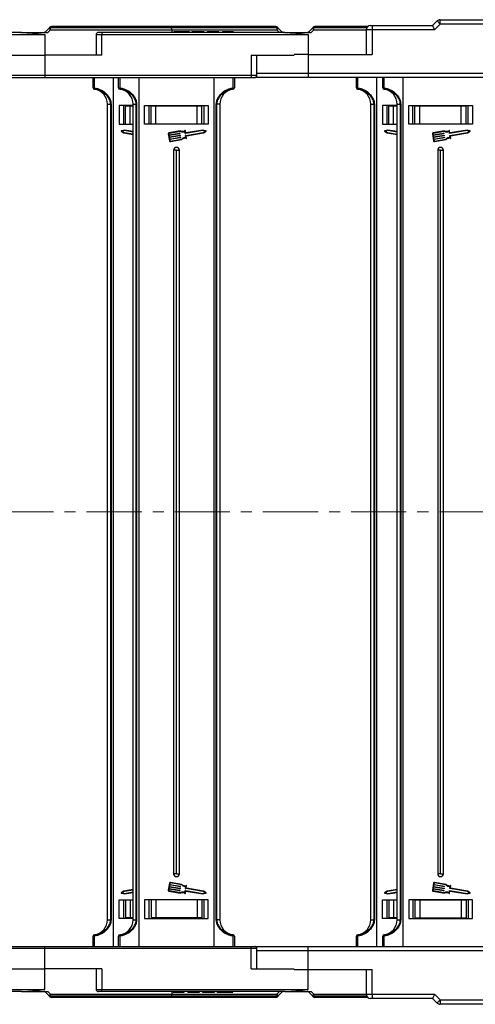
# Model space of a CAD drawing. Header units: millimetres. Extents: x -608 to 1473, y -502 to 956.
# Tile 11 of 52: x 380 to 538, y -184 to 156. Entities that reach past the tile are written whole.
import ezdxf

# ---------------------------------------------------------------- set-up
doc = ezdxf.new("R2010")
doc.units = ezdxf.units.MM
doc.linetypes.add('CENTERX2', pattern=[20.32, 12.7, -2.54, 2.54, -2.54])

msp = doc.modelspace()

# ---------------------------------------------------------------- linework, layer by layer
at = {"color": 8, "linetype": 'Continuous', "lineweight": 25}
for p, q in [((432.236, 153), (390.792, 153)), ((391.158, 153.365), (430.412, 153.365)), ((430.412, 153.365), (468.684, 153.365)), ((469.05, 153), (432.236, 153)), ((500.108, 153), (481.792, 153)), ((482.158, 153.365), (500.389, 153.365)), ((390.819, 152.265), (432.839, 152.265)), ((406.561, 150.63), (408.561, 150.63)), ((432.839, 152.265), (469.023, 152.265)), ((479.839, 150.662), (479.839, 143.78)), ((481.819, 152.265), (499.924, 152.265)), ((501.924, 152.28), (499.924, 152.28)), ((388.839, 136.53), (371.117, 136.53)), ((462.117, 136.53), (460.117, 136.53)), ((462.117, 137.28), (479.839, 137.28)), ((388.839, -164.97), (371.117, -164.97)), ((462.117, -164.97), (460.117, -164.97)), ((479.839, -165.72), (462.117, -165.72)), ((479.839, -179.103), (479.839, -172.22)), ((406.561, -179.07), (408.561, -179.07)), ((432.236, -181.441), (390.792, -181.441)), ((390.819, -180.705), (432.839, -180.705)), ((391.158, -181.806), (430.412, -181.806)), ((430.412, -181.806), (468.684, -181.806)), ((469.05, -181.441), (432.236, -181.441)), ((432.839, -180.705), (469.023, -180.705)), ((500.108, -181.441), (481.792, -181.441)), ((481.819, -180.705), (499.924, -180.705)), ((482.158, -181.806), (500.389, -181.806)), ((499.924, -180.72), (501.924, -180.72))]:
    msp.add_line(p, q, dxfattribs=at)
at = {"color": 7, "linetype": 'Continuous', "lineweight": 25}
for p, q in [((430.265, 153.38), (391.15, 153.38)), ((468.692, 153.38), (430.265, 153.38)), ((432.236, 153), (430.412, 153.365)), ((500.404, 153.38), (482.15, 153.38)), ((501.424, 153.78), (501.924, 153.78)), ((501.924, 153.78), (501.924, 152.28)), ((501.924, 153.78), (522.839, 153.78)), ((522.839, 153.78), (524.4, 155.34)), ((525.461, 154.28), (523.461, 152.28)), ((524.4, 155.34), (525.461, 154.28)), ((525.461, 154.28), (525.461, 155.78)), ((525.461, 155.78), (602.839, 155.78)), ((602.839, 154.28), (525.461, 154.28)), ((380.75, 151.38), (317.561, 151.38)), ((317.561, 150.63), (388.529, 150.63)), ((380.75, 151.38), (389.918, 151.38)), ((388.529, 150.63), (388.529, 150.67)), ((388.687, 151.38), (388.684, 151.396)), ((388.839, 150.662), (388.839, 143.58)), ((390.255, 152.795), (389.059, 151.599)), ((389.918, 151.38), (390.819, 152.265)), ((406.561, 150.63), (406.561, 143.58)), ((408.561, 151.38), (407.311, 151.38)), ((408.561, 151.38), (408.561, 150.63)), ((471.75, 151.38), (408.561, 151.38)), ((408.561, 150.63), (479.529, 150.63)), ((408.561, 143.58), (408.561, 150.63)), ((432.839, 151.38), (432.839, 152.265)), ((433.379, 151.58), (433.379, 151.38)), ((436.233, 151.58), (436.233, 151.38)), ((437.498, 151.58), (437.498, 151.38)), ((438.803, 151.58), (438.803, 151.38)), ((439.071, 151.58), (439.071, 151.38)), ((439.686, 151.58), (439.686, 151.38)), ((442.763, 151.58), (439.686, 151.58)), ((443.917, 151.58), (442.763, 151.58)), ((442.763, 151.58), (442.763, 151.38)), ((443.917, 151.58), (443.917, 151.38)), ((444.917, 151.58), (444.917, 151.38)), ((448.994, 151.58), (444.917, 151.58)), ((448.994, 151.58), (448.994, 151.38)), ((450.225, 151.58), (450.225, 151.38)), ((451.379, 151.58), (450.225, 151.58)), ((451.379, 151.58), (451.379, 151.38)), ((452.143, 151.58), (452.143, 151.38)), ((452.761, 151.58), (452.761, 151.38)), ((452.917, 151.58), (452.917, 151.38)), ((454.071, 151.58), (452.917, 151.58)), ((454.071, 151.58), (454.071, 151.38)), ((469.023, 152.265), (469.924, 151.38)), ((471.75, 151.38), (480.918, 151.38)), ((479.529, 150.63), (479.529, 150.67)), ((481.255, 152.795), (480.059, 151.599)), ((480.918, 151.38), (481.819, 152.265)), ((499.924, 152.28), (499.924, 143.78)), ((501.924, 152.28), (501.924, 143.78)), ((523.461, 152.28), (501.924, 152.28)), ((369.117, 143.58), (388.839, 143.58)), ((388.839, 143.58), (388.839, 136.53)), ((408.561, 143.58), (388.839, 143.58)), ((460.117, 143.58), (460.117, 136.53)), ((460.117, 143.58), (475.012, 143.58)), ((462.117, 136.53), (462.117, 143.58)), ((479.839, 143.78), (475.012, 143.78)), ((479.839, 143.78), (479.839, 137.28)), ((479.839, 143.78), (501.924, 143.78)), ((460.117, 136.53), (388.839, 136.53)), ((388.839, 136.53), (388.839, 135.78)), ((460.117, 136.53), (460.117, 135.78)), ((479.839, 137.28), (574.839, 137.28)), ((479.839, 137.28), (479.839, 135.78)), ((370.367, 135.78), (388.839, 135.78)), ((388.839, 135.78), (460.117, 135.78)), ((405.503, 132.243), (405.503, 135.78)), ((405.898, 135.78), (405.898, 132.243)), ((412.503, 135.78), (412.503, -14.22)), ((414.339, 132.243), (414.339, 135.78)), ((414.734, 135.78), (414.734, 132.243)), ((421.339, 135.78), (421.339, -14.22)), ((447.339, -14.22), (447.339, 135.78)), ((453.944, 132.243), (453.944, 135.78)), ((454.339, 135.78), (454.339, 132.243)), ((460.117, 135.78), (461.367, 135.78)), ((479.839, 135.78), (461.367, 135.78)), ((575.104, 135.78), (479.839, 135.78)), ((496.503, 132.243), (496.503, 135.78)), ((496.898, 135.78), (496.898, 132.243)), ((503.503, 135.78), (503.503, -14.22)), ((505.612, 132.243), (505.612, 135.78)), ((506.007, 135.78), (506.007, 132.243)), ((512.612, 135.78), (512.612, -14.22)), ((405.503, 132.243), (405.898, 132.243)), ((405.942, 131.748), (405.941, 131.744)), ((414.339, 132.243), (414.734, 132.243)), ((414.778, 131.748), (414.778, 131.744)), ((453.901, 131.744), (453.901, 131.748)), ((453.944, 132.243), (454.339, 132.243)), ((496.503, 132.243), (496.898, 132.243)), ((496.942, 131.748), (496.941, 131.744)), ((505.612, 132.243), (506.007, 132.243)), ((506.051, 131.748), (506.051, 131.744)), ((410.503, 126.584), (411.624, 126.584)), ((410.503, -14.22), (410.503, 126.584)), ((411.739, 126.584), (411.624, 126.584)), ((411.624, -14.22), (411.624, 126.584)), ((411.739, 126.584), (411.739, -14.22)), ((414.503, 126.18), (414.503, 119.68)), ((419.339, 126.18), (414.503, 126.18)), ((416.003, 126.18), (416.003, 119.68)), ((416.703, 119.68), (416.703, 125.88)), ((418.384, 125.88), (416.703, 125.88)), ((418.384, 119.68), (418.384, 125.88)), ((419.339, 125.88), (418.384, 125.88)), ((419.339, 126.584), (420.46, 126.584)), ((419.339, -14.22), (419.339, 126.584)), ((420.46, 126.584), (420.575, 126.584)), ((420.46, -14.22), (420.46, 126.584)), ((420.575, 126.584), (420.575, -14.22)), ((423.339, 126.18), (445.339, 126.18)), ((423.339, 119.68), (423.339, 126.18)), ((424.839, 126.18), (424.839, 119.68)), ((424.839, 126.18), (424.839, 119.68)), ((425.539, 119.68), (425.539, 125.88)), ((427.22, 125.88), (425.539, 125.88)), ((427.22, 119.68), (427.22, 125.88)), ((441.458, 125.88), (427.22, 125.88)), ((441.458, 119.68), (441.458, 125.88)), ((443.139, 125.88), (441.458, 125.88)), ((443.139, 119.68), (443.139, 125.88)), ((443.839, 126.18), (443.839, 119.68)), ((445.339, 126.18), (445.339, 119.68)), ((448.103, -14.22), (448.103, 126.584)), ((448.103, 126.584), (448.218, 126.584)), ((449.339, 126.584), (448.218, 126.584)), ((448.218, 126.584), (448.218, -14.22)), ((449.339, 126.584), (449.339, -14.22)), ((501.503, 126.584), (502.624, 126.584)), ((501.503, -14.22), (501.503, 126.584)), ((502.739, 126.584), (502.624, 126.584)), ((502.624, -14.22), (502.624, 126.584)), ((502.739, 126.584), (502.739, -14.22)), ((505.503, 126.18), (505.503, 119.68)), ((510.612, 126.18), (505.503, 126.18)), ((507.003, 126.18), (507.003, 119.68)), ((507.703, 119.68), (507.703, 125.88)), ((509.384, 125.88), (507.703, 125.88)), ((509.384, 119.68), (509.384, 125.88)), ((510.612, 125.88), (509.384, 125.88)), ((510.612, 126.584), (511.733, 126.584)), ((510.612, -14.22), (510.612, 126.584)), ((511.733, 126.584), (511.848, 126.584)), ((511.733, -14.22), (511.733, 126.584)), ((511.848, 126.584), (511.848, -14.22)), ((514.612, 126.18), (536.612, 126.18)), ((514.612, 119.68), (514.612, 126.18)), ((516.055, 119.68), (516.055, 126.18)), ((516.055, 119.68), (516.055, 126.18)), ((516.759, 119.83), (516.759, 125.95)), ((518.45, 125.95), (516.759, 125.95)), ((518.45, 119.83), (518.45, 125.95)), ((532.774, 125.95), (518.45, 125.95)), ((532.774, 119.83), (532.774, 125.95)), ((534.465, 125.95), (532.774, 125.95)), ((534.465, 119.83), (534.465, 125.95)), ((535.169, 119.68), (535.169, 126.18)), ((536.612, 126.18), (536.612, 119.68)), ((414.503, 119.68), (419.339, 119.68)), ((445.339, 119.68), (423.339, 119.68)), ((505.503, 119.68), (510.612, 119.68)), ((536.612, 119.68), (514.612, 119.68)), ((516.759, 119.83), (518.45, 119.83)), ((518.45, 119.83), (532.774, 119.83)), ((532.774, 119.83), (534.465, 119.83)), ((415.276, 117.249), (416.171, 116.674)), ((416.343, 117.679), (415.308, 117.434)), ((416.35, 117.471), (415.589, 117.291)), ((415.589, 117.291), (416.247, 116.868)), ((416.171, 116.674), (419.339, 116.133)), ((416.247, 116.868), (419.339, 116.34)), ((419.339, 117.167), (416.343, 117.679)), ((419.339, 116.96), (416.35, 117.471)), ((431.485, 116.351), (431.897, 113.939)), ((431.686, 116.385), (431.755, 115.983)), ((435.721, 117.385), (431.735, 116.704)), ((431.755, 115.983), (435.398, 116.606)), ((435.692, 117.173), (431.769, 116.503)), ((435.432, 116.405), (431.789, 115.782)), ((431.789, 115.782), (431.875, 115.28)), ((431.875, 115.28), (435.518, 115.902)), ((435.552, 115.701), (431.909, 115.079)), ((435.457, 116.564), (435.474, 116.463)), ((435.577, 115.86), (435.594, 115.76)), ((437.379, 116.478), (437.246, 117.255)), ((437.554, 116.663), (437.421, 117.441)), ((443.492, 117.471), (437.437, 116.437)), ((437.631, 114.998), (437.499, 115.775)), ((437.54, 115.834), (443.595, 116.868)), ((443.499, 117.679), (437.554, 116.663)), ((437.858, 114.881), (437.734, 115.608)), ((437.776, 115.667), (443.671, 116.674)), ((444.254, 117.291), (443.492, 117.471)), ((444.534, 117.434), (443.499, 117.679)), ((443.595, 116.868), (444.254, 117.291)), ((443.671, 116.674), (444.566, 117.249)), ((506.276, 117.249), (507.171, 116.674)), ((507.343, 117.679), (506.308, 117.434)), ((507.35, 117.471), (506.589, 117.291)), ((506.589, 117.291), (507.247, 116.868)), ((507.171, 116.674), (510.612, 116.086)), ((507.247, 116.868), (510.612, 116.293)), ((510.612, 117.121), (507.343, 117.679)), ((510.612, 116.914), (507.35, 117.471)), ((522.758, 116.351), (523.17, 113.939)), ((522.959, 116.385), (523.028, 115.983)), ((526.994, 117.385), (523.008, 116.704)), ((523.028, 115.983), (526.671, 116.606)), ((526.965, 117.173), (523.042, 116.503)), ((526.705, 116.405), (523.062, 115.782)), ((523.062, 115.782), (523.148, 115.28)), ((523.148, 115.28), (526.791, 115.902)), ((526.825, 115.701), (523.182, 115.079)), ((526.73, 116.564), (526.747, 116.463)), ((526.85, 115.86), (526.867, 115.76)), ((528.652, 116.478), (528.519, 117.255)), ((528.827, 116.663), (528.694, 117.441)), ((534.765, 117.471), (528.71, 116.437)), ((528.904, 114.998), (528.772, 115.775)), ((528.813, 115.834), (534.868, 116.868)), ((534.772, 117.679), (528.827, 116.663)), ((529.131, 114.881), (529.007, 115.608)), ((529.049, 115.667), (534.944, 116.674)), ((535.527, 117.291), (534.765, 117.471)), ((535.807, 117.434), (534.772, 117.679)), ((534.868, 116.868), (535.527, 117.291)), ((534.944, 116.674), (535.839, 117.249)), ((431.909, 115.079), (431.995, 114.576)), ((431.995, 114.576), (435.638, 115.198)), ((435.672, 114.997), (432.029, 114.375)), ((432.029, 114.375), (432.098, 113.973)), ((432.216, 113.89), (436.139, 114.56)), ((432.25, 113.689), (436.236, 114.37)), ((435.697, 115.157), (435.714, 115.056)), ((523.182, 115.079), (523.268, 114.576)), ((523.268, 114.576), (526.911, 115.198)), ((526.945, 114.997), (523.302, 114.375)), ((523.302, 114.375), (523.371, 113.973)), ((523.489, 113.89), (527.412, 114.56)), ((523.523, 113.689), (527.509, 114.37)), ((526.97, 115.157), (526.987, 115.056)), ((433.339, 110.68), (433.339, -14.22)), ((434.339, 110.68), (433.339, 110.68)), ((434.339, 110.68), (435.339, 110.68)), ((434.339, -14.22), (434.339, 110.68)), ((435.339, -14.22), (435.339, 110.68)), ((524.612, 110.68), (524.612, -14.22)), ((525.612, 110.68), (524.612, 110.68)), ((525.612, 110.68), (526.612, 110.68)), ((525.612, -14.22), (525.612, 110.68)), ((526.612, -14.22), (526.612, 110.68)), ((410.503, -155.024), (410.503, -14.22)), ((411.624, -155.024), (411.624, -14.22)), ((411.739, -14.22), (411.739, -155.024)), ((412.503, -14.22), (412.503, -164.22)), ((419.339, -155.024), (419.339, -14.22)), ((420.46, -155.024), (420.46, -14.22)), ((420.575, -14.22), (420.575, -155.024)), ((421.339, -14.22), (421.339, -164.22)), ((433.339, -14.22), (433.339, -139.12)), ((434.339, -139.12), (434.339, -14.22)), ((435.339, -139.12), (435.339, -14.22)), ((447.339, -164.22), (447.339, -14.22)), ((448.103, -155.024), (448.103, -14.22)), ((448.218, -14.22), (448.218, -155.024)), ((449.339, -14.22), (449.339, -155.024)), ((501.503, -155.024), (501.503, -14.22)), ((502.624, -155.024), (502.624, -14.22)), ((502.739, -14.22), (502.739, -155.024)), ((503.503, -14.22), (503.503, -164.22)), ((510.612, -155.024), (510.612, -14.22)), ((511.733, -155.024), (511.733, -14.22)), ((511.848, -14.22), (511.848, -155.024)), ((512.612, -14.22), (512.612, -164.22)), ((524.612, -14.22), (524.612, -139.12)), ((525.612, -139.12), (525.612, -14.22)), ((526.612, -139.12), (526.612, -14.22)), ((434.339, -139.12), (433.339, -139.12)), ((434.339, -139.12), (435.339, -139.12)), ((525.612, -139.12), (524.612, -139.12)), ((525.612, -139.12), (526.612, -139.12)), ((431.897, -142.379), (431.485, -144.792)), ((432.098, -142.414), (432.029, -142.816)), ((436.139, -143.001), (432.216, -142.33)), ((436.236, -142.81), (432.25, -142.129)), ((523.17, -142.379), (522.758, -144.792)), ((523.371, -142.414), (523.302, -142.816)), ((527.412, -143.001), (523.489, -142.33)), ((527.509, -142.81), (523.523, -142.129)), ((416.171, -145.115), (415.276, -145.689)), ((415.308, -145.874), (416.343, -146.12)), ((416.247, -145.309), (415.589, -145.731)), ((415.589, -145.731), (416.35, -145.912)), ((419.339, -144.573), (416.171, -145.115)), ((419.339, -144.78), (416.247, -145.309)), ((416.343, -146.12), (419.339, -145.608)), ((416.35, -145.912), (419.339, -145.401)), ((431.755, -144.424), (431.686, -144.826)), ((431.735, -145.145), (435.721, -145.825)), ((435.398, -145.046), (431.755, -144.424)), ((431.769, -144.944), (435.692, -145.614)), ((431.875, -143.72), (431.789, -144.223)), ((431.789, -144.223), (435.432, -144.845)), ((435.518, -144.343), (431.875, -143.72)), ((431.995, -143.017), (431.909, -143.519)), ((431.909, -143.519), (435.552, -144.142)), ((435.638, -143.639), (431.995, -143.017)), ((432.029, -142.816), (435.672, -143.438)), ((435.474, -144.904), (435.457, -145.004)), ((435.594, -144.2), (435.577, -144.301)), ((435.714, -143.497), (435.697, -143.597)), ((437.246, -145.696), (437.379, -144.919)), ((437.421, -145.882), (437.554, -145.104)), ((437.437, -144.877), (443.492, -145.912)), ((437.499, -144.215), (437.631, -143.439)), ((443.595, -145.309), (437.54, -144.274)), ((437.554, -145.104), (443.499, -146.12)), ((437.734, -144.049), (437.858, -143.322)), ((443.671, -145.115), (437.776, -144.108)), ((443.492, -145.912), (444.254, -145.731)), ((443.499, -146.12), (444.534, -145.874)), ((444.254, -145.731), (443.595, -145.309)), ((444.566, -145.689), (443.671, -145.115)), ((507.171, -145.115), (506.276, -145.689)), ((506.308, -145.874), (507.343, -146.12)), ((507.247, -145.309), (506.589, -145.731)), ((506.589, -145.731), (507.35, -145.912)), ((510.612, -144.527), (507.171, -145.115)), ((510.612, -144.734), (507.247, -145.309)), ((507.343, -146.12), (510.612, -145.561)), ((507.35, -145.912), (510.612, -145.354)), ((523.028, -144.424), (522.959, -144.826)), ((523.008, -145.145), (526.994, -145.825)), ((526.671, -145.046), (523.028, -144.424)), ((523.042, -144.944), (526.965, -145.614)), ((523.148, -143.72), (523.062, -144.223)), ((523.062, -144.223), (526.705, -144.845)), ((526.791, -144.343), (523.148, -143.72)), ((523.268, -143.017), (523.182, -143.519)), ((523.182, -143.519), (526.825, -144.142)), ((526.911, -143.639), (523.268, -143.017)), ((523.302, -142.816), (526.945, -143.438)), ((526.747, -144.904), (526.73, -145.004)), ((526.867, -144.2), (526.85, -144.301)), ((526.987, -143.497), (526.97, -143.597)), ((528.519, -145.696), (528.652, -144.919)), ((528.694, -145.882), (528.827, -145.104)), ((528.71, -144.877), (534.765, -145.912)), ((528.772, -144.215), (528.904, -143.439)), ((534.868, -145.309), (528.813, -144.274)), ((528.827, -145.104), (534.772, -146.12)), ((529.007, -144.049), (529.131, -143.322)), ((534.944, -145.115), (529.049, -144.108)), ((534.765, -145.912), (535.527, -145.731)), ((534.772, -146.12), (535.807, -145.874)), ((535.527, -145.731), (534.868, -145.309)), ((535.839, -145.689), (534.944, -145.115)), ((414.503, -148.12), (419.339, -148.12)), ((414.503, -154.62), (414.503, -148.12)), ((416.003, -148.12), (416.003, -154.62)), ((416.703, -148.12), (416.703, -154.32)), ((418.384, -148.12), (418.384, -154.32)), ((445.339, -148.12), (423.339, -148.12)), ((423.339, -148.12), (423.339, -154.62)), ((424.839, -148.12), (424.839, -154.62)), ((424.839, -148.12), (424.839, -154.62)), ((425.539, -148.12), (425.539, -154.32)), ((427.22, -148.12), (427.22, -154.32)), ((441.458, -148.12), (441.458, -154.32)), ((443.139, -148.12), (443.139, -154.32)), ((443.839, -148.12), (443.839, -154.62)), ((445.339, -154.62), (445.339, -148.12)), ((505.503, -148.12), (510.612, -148.12)), ((505.503, -154.62), (505.503, -148.12)), ((507.003, -148.12), (507.003, -154.62)), ((507.703, -148.12), (507.703, -154.32)), ((509.384, -148.12), (509.384, -154.32)), ((536.612, -148.12), (514.612, -148.12)), ((514.612, -148.12), (514.612, -154.62)), ((516.055, -148.12), (516.055, -154.62)), ((516.055, -148.12), (516.055, -154.62)), ((516.759, -148.27), (516.759, -154.39)), ((518.45, -148.27), (516.759, -148.27)), ((518.45, -148.27), (518.45, -154.39)), ((532.774, -148.27), (518.45, -148.27)), ((532.774, -148.27), (532.774, -154.39)), ((534.465, -148.27), (532.774, -148.27)), ((534.465, -148.27), (534.465, -154.39)), ((535.169, -148.12), (535.169, -154.62)), ((536.612, -154.62), (536.612, -148.12)), ((410.503, -155.024), (411.624, -155.024)), ((411.739, -155.024), (411.624, -155.024)), ((419.339, -154.62), (414.503, -154.62)), ((418.384, -154.32), (416.703, -154.32)), ((419.339, -154.32), (418.384, -154.32)), ((419.339, -155.024), (420.46, -155.024)), ((420.46, -155.024), (420.575, -155.024)), ((423.339, -154.62), (445.339, -154.62)), ((427.22, -154.32), (425.539, -154.32)), ((441.458, -154.32), (427.22, -154.32)), ((443.139, -154.32), (441.458, -154.32)), ((448.103, -155.024), (448.218, -155.024)), ((449.339, -155.024), (448.218, -155.024)), ((501.503, -155.024), (502.624, -155.024)), ((502.739, -155.024), (502.624, -155.024)), ((510.612, -154.62), (505.503, -154.62)), ((509.384, -154.32), (507.703, -154.32)), ((510.612, -154.32), (509.384, -154.32)), ((510.612, -155.024), (511.733, -155.024)), ((511.733, -155.024), (511.848, -155.024)), ((514.612, -154.62), (536.612, -154.62)), ((516.759, -154.39), (518.45, -154.39)), ((518.45, -154.39), (532.774, -154.39)), ((532.774, -154.39), (534.465, -154.39)), ((405.503, -164.22), (405.503, -160.684)), ((405.898, -160.684), (405.503, -160.684)), ((405.898, -160.684), (405.898, -164.22)), ((405.941, -160.185), (405.942, -160.189)), ((414.734, -160.684), (414.339, -160.684)), ((414.339, -164.22), (414.339, -160.684)), ((414.734, -160.684), (414.734, -164.22)), ((414.778, -160.185), (414.778, -160.189)), ((453.901, -160.189), (453.901, -160.185)), ((453.944, -164.22), (453.944, -160.684)), ((454.339, -160.684), (453.944, -160.684)), ((454.339, -160.684), (454.339, -164.22)), ((496.503, -164.22), (496.503, -160.684)), ((496.898, -160.684), (496.503, -160.684)), ((496.898, -160.684), (496.898, -164.22)), ((496.941, -160.185), (496.942, -160.189)), ((506.007, -160.684), (505.612, -160.684)), ((505.612, -164.22), (505.612, -160.684)), ((506.007, -160.684), (506.007, -164.22)), ((506.051, -160.185), (506.051, -160.189)), ((370.367, -164.22), (388.839, -164.22)), ((388.839, -164.97), (388.839, -164.22)), ((388.839, -164.22), (460.117, -164.22)), ((388.839, -172.02), (388.839, -164.97)), ((460.117, -164.97), (388.839, -164.97)), ((460.117, -164.97), (460.117, -164.22)), ((460.117, -164.22), (461.367, -164.22)), ((460.117, -172.02), (460.117, -164.97)), ((461.367, -164.22), (479.839, -164.22)), ((462.117, -172.02), (462.117, -164.97)), ((479.839, -165.72), (479.839, -164.22)), ((479.839, -164.22), (575.104, -164.22)), ((479.839, -172.22), (479.839, -165.72)), ((574.839, -165.72), (479.839, -165.72)), ((369.117, -172.02), (388.839, -172.02)), ((408.561, -172.02), (388.839, -172.02)), ((388.839, -179.103), (388.839, -172.02)), ((406.561, -172.02), (406.561, -179.07)), ((408.561, -172.02), (408.561, -179.07)), ((460.117, -172.02), (475.012, -172.02)), ((475.012, -172.22), (479.839, -172.22)), ((479.839, -172.22), (501.924, -172.22)), ((499.924, -172.22), (499.924, -180.72)), ((501.924, -180.72), (501.924, -172.22)), ((317.561, -179.07), (388.529, -179.07)), ((380.75, -179.82), (317.561, -179.82)), ((380.75, -179.82), (389.918, -179.82)), ((388.529, -179.07), (388.529, -179.111)), ((389.918, -179.82), (390.819, -180.705)), ((408.561, -179.82), (407.311, -179.82)), ((408.561, -179.07), (479.529, -179.07)), ((408.561, -179.82), (408.561, -179.07)), ((471.75, -179.82), (408.561, -179.82)), ((432.839, -180.705), (432.839, -179.82)), ((433.148, -180.02), (433.148, -179.82)), ((433.148, -180.02), (434.302, -180.02)), ((434.302, -180.02), (434.302, -179.82)), ((434.458, -180.02), (434.458, -179.82)), ((435.076, -180.02), (435.076, -179.82)), ((435.84, -180.02), (435.84, -179.82)), ((435.84, -180.02), (436.994, -180.02)), ((436.994, -180.02), (436.994, -179.82)), ((438.225, -180.02), (438.225, -179.82)), ((438.225, -180.02), (442.302, -180.02)), ((442.302, -180.02), (442.302, -179.82)), ((443.302, -180.02), (443.302, -179.82)), ((443.302, -180.02), (444.455, -180.02)), ((444.455, -180.02), (444.455, -179.82)), ((444.455, -180.02), (447.532, -180.02)), ((447.532, -180.02), (447.532, -179.82)), ((448.148, -180.02), (448.148, -179.82)), ((448.416, -180.02), (448.416, -179.82)), ((449.721, -180.02), (449.721, -179.82)), ((450.986, -180.02), (450.986, -179.82)), ((453.84, -180.02), (453.84, -179.82)), ((469.023, -180.705), (469.924, -179.82)), ((471.75, -179.82), (480.918, -179.82)), ((479.529, -179.07), (479.529, -179.111)), ((480.918, -179.82), (481.819, -180.705)), ((430.265, -181.82), (391.15, -181.82)), ((468.692, -181.82), (430.265, -181.82)), ((430.412, -181.806), (432.236, -181.441)), ((500.404, -181.82), (482.15, -181.82)), ((501.924, -182.22), (501.424, -182.22)), ((501.924, -180.72), (523.461, -180.72)), ((501.924, -180.72), (501.924, -182.22)), ((522.839, -182.22), (501.924, -182.22)), ((524.4, -183.781), (522.839, -182.22)), ((523.461, -180.72), (525.461, -182.72)), ((525.461, -182.72), (602.839, -182.72)), ((525.461, -182.72), (525.461, -184.22)), ((602.839, -184.22), (525.461, -184.22))]:
    msp.add_line(p, q, dxfattribs=at)
at = {"color": 1, "linetype": 'CENTERX2', "lineweight": 13, "ltscale": 1.5}
msp.add_line((1245.277, -14.22), (130.05, -14.22), dxfattribs=at)
at = {"color": 7, "linetype": 'Continuous', "lineweight": 25, "flags": 128}
for points in [[(391.15, 153.38), (391.151, 153.379), (391.152, 153.379), (391.153, 153.378), (391.154, 153.376), (391.155, 153.374), (391.156, 153.371), (391.157, 153.369), (391.158, 153.365)], [(468.684, 153.365), (468.685, 153.369), (468.686, 153.371), (468.687, 153.374), (468.688, 153.376), (468.689, 153.378), (468.69, 153.379), (468.691, 153.379), (468.692, 153.38)], [(482.15, 153.38), (482.151, 153.379), (482.152, 153.379), (482.153, 153.378), (482.154, 153.376), (482.155, 153.374), (482.156, 153.371), (482.157, 153.369), (482.158, 153.365)], [(522.839, 153.78), (522.849, 153.757), (522.877, 153.689), (522.923, 153.579), (522.985, 153.429), (523.061, 153.244), (523.15, 153.03), (523.248, 152.793), (523.353, 152.54), (523.461, 152.28)], [(470.783, 151.599), (470.185, 152.197), (469.587, 152.795)], [(471.155, 151.38), (471.155, 151.384), (471.156, 151.387), (471.157, 151.39), (471.157, 151.392), (471.158, 151.394), (471.158, 151.395), (471.158, 151.396), (471.158, 151.396)], [(388.684, -179.837), (388.684, -179.836), (388.684, -179.836), (388.684, -179.834), (388.685, -179.832), (388.685, -179.83), (388.686, -179.827), (388.687, -179.824), (388.687, -179.82)], [(390.255, -181.236), (389.657, -180.638), (389.059, -180.04)], [(470.783, -180.04), (470.185, -180.638), (469.587, -181.236)], [(471.155, -179.82), (471.155, -179.824), (471.156, -179.827), (471.157, -179.83), (471.157, -179.832), (471.158, -179.834), (471.158, -179.836), (471.158, -179.836), (471.158, -179.837)], [(479.684, -179.837), (479.684, -179.836), (479.684, -179.836), (479.684, -179.834), (479.685, -179.832), (479.685, -179.83), (479.686, -179.827), (479.687, -179.824), (479.687, -179.82)], [(481.255, -181.236), (480.657, -180.638), (480.059, -180.04)], [(391.15, -181.82), (391.151, -181.82), (391.152, -181.819), (391.153, -181.818), (391.154, -181.817), (391.155, -181.815), (391.156, -181.812), (391.157, -181.809), (391.158, -181.806)], [(468.684, -181.806), (468.685, -181.809), (468.686, -181.812), (468.687, -181.815), (468.688, -181.817), (468.689, -181.818), (468.69, -181.819), (468.691, -181.82), (468.692, -181.82)], [(482.15, -181.82), (482.151, -181.82), (482.152, -181.819), (482.153, -181.818), (482.154, -181.817), (482.155, -181.815), (482.156, -181.812), (482.157, -181.809), (482.158, -181.806)], [(523.461, -180.72), (523.339, -181.013), (523.223, -181.294), (523.115, -181.554), (523.021, -181.781), (522.944, -181.968), (522.887, -182.106), (522.851, -182.191), (522.839, -182.22)], [(525.461, -182.72), (525.254, -182.927), (525.055, -183.126), (524.871, -183.31), (524.711, -183.47), (524.579, -183.602), (524.481, -183.7), (524.42, -183.761), (524.4, -183.781)]]:
    msp.add_lwpolyline(points, dxfattribs=at)
at = {"color": 7, "linetype": 'Continuous', "lineweight": 25}
for centre, radius, start, end in [((390.755, 152.291), 0.71, 87.03016, 134.78108), ((391.15, 152.63), 0.75, 90, 135), ((391.12, 152.656), 0.71, 86.91724, 134.78251), ((384.598, 152.404), 6.222, 358.722, 5.50297), ((430.265, 152.63), 0.75, 78.69007, 90), ((432.089, 152.265), 0.75, 0, 78.69007), ((468.722, 152.656), 0.71, 45.21739, 93.08273), ((468.692, 152.63), 0.75, 45, 90), ((475.244, 152.404), 6.223, 174.49761, 181.27771), ((469.087, 152.291), 0.71, 45.21907, 92.96983), ((481.755, 152.291), 0.71, 87.03005, 134.78092), ((482.15, 152.63), 0.75, 90, 135), ((482.12, 152.656), 0.71, 86.91732, 134.78243), ((475.598, 152.404), 6.223, 358.7222, 5.5022), ((501.424, 152.28), 1.5, 90, 180), ((525.461, 154.28), 1.5, 90, 135), ((380.313, 152.13), 0.75, 258.04702, 270), ((388.529, 152.13), 0.75, 270, 281.95298), ((388.529, 152.13), 1.5, 270, 281.95298), ((386.038, 148.201), 4.547, 44.34796, 48.35909), ((386.321, 148.046), 6.166, 43.16649, 50.36519), ((407.311, 150.63), 0.75, 90, 180), ((473.521, 148.047), 6.166, 129.63466, 136.83365), ((473.809, 148.197), 4.553, 131.64379, 135.64963), ((471.313, 152.13), 0.75, 258.04702, 270), ((479.529, 152.13), 0.75, 270, 281.95298), ((479.529, 152.13), 1.5, 270, 281.95298), ((478.403, 151.116), 1.311, 11.59244, 12.31911), ((477.034, 148.197), 4.553, 44.35037, 48.35667), ((477.322, 148.047), 6.166, 43.16612, 50.36557), ((461.367, 136.53), 0.75, 270, 360), ((406.002, 132.244), 0.499, 180.05074, 263.03164), ((406.003, 132.24), 0.5, 180, 262.94587), ((406.631, 132.058), 0.756, 165.83354, 204.21106), ((405.303, 126.584), 5.2, 0, 82.94587), ((414.839, 132.244), 0.499, 180.04998, 263.0324), ((414.839, 132.24), 0.5, 180, 262.94587), ((415.468, 132.058), 0.756, 165.83174, 204.21286), ((414.139, 126.584), 5.2, 0, 82.94587), ((454.539, 126.584), 5.2, 97.05413, 180), ((453.211, 132.058), 0.756, 335.78783, 14.16747), ((453.84, 132.244), 0.499, 276.96796, 359.9495), ((453.839, 132.24), 0.5, 277.05413, 0), ((497.002, 132.244), 0.499, 180.05092, 263.03194), ((497.003, 132.24), 0.5, 180, 262.94587), ((497.631, 132.058), 0.756, 165.83174, 204.21286), ((496.303, 126.584), 5.2, 0, 82.94587), ((506.112, 132.244), 0.499, 180.05026, 263.03211), ((506.112, 132.24), 0.5, 180, 262.94587), ((506.741, 132.058), 0.756, 165.83174, 204.21286), ((505.412, 126.584), 5.2, 0, 82.94587), ((415.332, 117.335), 0.102, 103.32833, 237.28541), ((431.786, 116.402), 0.306, 99.69313, 189.69313), ((431.786, 116.402), 0.102, 99.69313, 189.69313), ((435.406, 116.555), 0.051, 9.69313, 99.69313), ((435.423, 116.455), 0.051, 279.69313, 9.69313), ((435.526, 115.852), 0.051, 9.69313, 99.69313), ((435.544, 115.751), 0.051, 279.69313, 9.69313), ((436.388, 118.745), 1.719, 246.13383, 299.92978), ((436.388, 118.745), 1.515, 243.87547, 305.20814), ((437.321, 117.424), 0.102, 9.69313, 125.20814), ((437.429, 116.487), 0.051, 189.69313, 279.69313), ((437.549, 115.783), 0.051, 99.69313, 189.69313), ((437.784, 115.617), 0.051, 99.69313, 189.69313), ((444.511, 117.335), 0.102, 302.71459, 76.67167), ((506.332, 117.335), 0.102, 103.32833, 237.28541), ((523.059, 116.402), 0.306, 99.69313, 189.69313), ((523.059, 116.402), 0.102, 99.69313, 189.69313), ((526.679, 116.555), 0.051, 9.69313, 99.69313), ((526.696, 116.455), 0.051, 279.69313, 9.69313), ((526.799, 115.852), 0.051, 9.69313, 99.69313), ((526.817, 115.751), 0.051, 279.69313, 9.69313), ((527.661, 118.745), 1.719, 246.13383, 299.92978), ((527.661, 118.745), 1.515, 243.87547, 305.20814), ((528.594, 117.424), 0.102, 9.69313, 125.20814), ((528.702, 116.487), 0.051, 189.69313, 279.69313), ((528.822, 115.783), 0.051, 99.69313, 189.69313), ((529.057, 115.617), 0.051, 99.69313, 189.69313), ((535.784, 117.335), 0.102, 302.71459, 76.67167), ((432.198, 113.99), 0.306, 189.69313, 279.69313), ((432.198, 113.99), 0.102, 189.69313, 279.69313), ((435.647, 115.148), 0.051, 9.69313, 99.69313), ((435.664, 115.048), 0.051, 279.69313, 9.69313), ((437.317, 113.308), 1.719, 79.45647, 133.25242), ((437.317, 113.308), 1.515, 74.17812, 135.51079), ((437.758, 114.864), 0.102, 254.17812, 9.69313), ((523.471, 113.99), 0.306, 189.69313, 279.69313), ((523.471, 113.99), 0.102, 189.69313, 279.69313), ((526.92, 115.148), 0.051, 9.69313, 99.69313), ((526.937, 115.048), 0.051, 279.69313, 9.69313), ((528.59, 113.308), 1.719, 79.45647, 133.25242), ((528.59, 113.308), 1.515, 74.17812, 135.51079), ((529.031, 114.864), 0.102, 254.17812, 9.69313), ((434.339, 110.68), 1, 0, 180), ((525.612, 110.68), 1, 0, 180), ((434.339, -139.12), 1, 180, 0), ((525.612, -139.12), 1, 180, 0), ((432.198, -142.431), 0.306, 80.30687, 170.30687), ((432.198, -142.431), 0.102, 80.30687, 170.30687), ((523.471, -142.431), 0.306, 80.30687, 170.30687), ((523.471, -142.431), 0.102, 80.30687, 170.30687), ((415.332, -145.775), 0.102, 122.71459, 256.67167), ((431.786, -144.843), 0.306, 170.30687, 260.30687), ((431.786, -144.843), 0.102, 170.30687, 260.30687), ((435.406, -144.996), 0.051, 260.30687, 350.30687), ((435.423, -144.895), 0.051, 350.30687, 80.30687), ((435.526, -144.292), 0.051, 260.30687, 350.30687), ((435.544, -144.192), 0.051, 350.30687, 80.30687), ((435.647, -143.589), 0.051, 260.30687, 350.30687), ((435.664, -143.488), 0.051, 350.30687, 80.30687), ((436.388, -147.186), 1.719, 60.07022, 113.86617), ((436.388, -147.186), 1.515, 54.79186, 116.12453), ((437.317, -141.748), 1.719, 226.74758, 280.54353), ((437.317, -141.748), 1.515, 224.48921, 285.82188), ((437.321, -145.864), 0.102, 234.79186, 350.30687), ((437.429, -144.928), 0.051, 80.30687, 170.30687), ((437.549, -144.224), 0.051, 170.30687, 260.30687), ((437.758, -143.304), 0.102, 350.30687, 105.82188), ((437.784, -144.057), 0.051, 170.30687, 260.30687), ((444.511, -145.775), 0.102, 283.32833, 57.28541), ((506.332, -145.775), 0.102, 122.71459, 256.67167), ((523.059, -144.843), 0.306, 170.30687, 260.30687), ((523.059, -144.843), 0.102, 170.30687, 260.30687), ((526.679, -144.996), 0.051, 260.30687, 350.30687), ((526.696, -144.895), 0.051, 350.30687, 80.30687), ((526.799, -144.292), 0.051, 260.30687, 350.30687), ((526.817, -144.192), 0.051, 350.30687, 80.30687), ((526.92, -143.589), 0.051, 260.30687, 350.30687), ((526.937, -143.488), 0.051, 350.30687, 80.30687), ((527.661, -147.186), 1.719, 60.07022, 113.86617), ((527.661, -147.186), 1.515, 54.79186, 116.12453), ((528.59, -141.748), 1.719, 226.74758, 280.54353), ((528.59, -141.748), 1.515, 224.48921, 285.82188), ((528.594, -145.864), 0.102, 234.79186, 350.30687), ((528.702, -144.928), 0.051, 80.30687, 170.30687), ((528.822, -144.224), 0.051, 170.30687, 260.30687), ((529.031, -143.304), 0.102, 350.30687, 105.82188), ((529.057, -144.057), 0.051, 170.30687, 260.30687), ((535.784, -145.775), 0.102, 283.32833, 57.28541), ((405.303, -155.024), 5.2, 277.05413, 0), ((414.139, -155.024), 5.2, 277.05413, 0), ((454.539, -155.024), 5.2, 180, 262.94587), ((496.303, -155.024), 5.2, 277.05413, 0), ((505.412, -155.024), 5.2, 277.05413, 0), ((406.003, -160.681), 0.5, 97.05413, 180), ((406.002, -160.685), 0.499, 96.96746, 179.95102), ((406.631, -160.499), 0.756, 155.7896, 194.16595), ((414.839, -160.681), 0.5, 97.05413, 180), ((414.839, -160.685), 0.499, 96.9667, 179.95177), ((415.468, -160.499), 0.756, 155.7878, 194.16775), ((453.839, -160.681), 0.5, 0, 82.94587), ((453.211, -160.499), 0.756, 345.83304, 24.21152), ((453.84, -160.685), 0.499, 0.04875, 83.03294), ((497.003, -160.681), 0.5, 97.05413, 180), ((497.002, -160.685), 0.499, 96.96716, 179.95084), ((497.631, -160.499), 0.756, 155.7878, 194.16775), ((506.112, -160.681), 0.5, 97.05413, 180), ((506.112, -160.685), 0.499, 96.96699, 179.95149), ((506.741, -160.499), 0.756, 155.7878, 194.16775), ((461.367, -164.97), 0.75, 0, 90), ((380.313, -180.57), 0.75, 90, 101.95298), ((388.529, -180.57), 1.5, 78.04702, 90), ((388.529, -180.57), 0.75, 78.04702, 90), ((386.04, -176.644), 4.544, 311.63934, 315.65362), ((407.311, -179.07), 0.75, 180, 270), ((473.806, -176.64), 4.55, 224.3488, 228.35778), ((471.313, -180.57), 0.75, 90, 101.95298), ((479.529, -180.57), 1.5, 78.04702, 90), ((479.529, -180.57), 0.75, 78.04702, 90), ((477.036, -176.64), 4.549, 311.64176, 315.6512), ((386.322, -176.487), 6.166, 309.63385, 316.83287), ((390.755, -180.732), 0.71, 225.21783, 272.96816), ((391.12, -181.096), 0.71, 225.2164, 273.08246), ((391.15, -181.07), 0.75, 225, 270), ((384.598, -180.844), 6.222, 354.49722, 1.2778), ((430.265, -181.07), 0.75, 270, 281.30993), ((432.089, -180.705), 0.75, 281.30993, 0), ((468.722, -181.096), 0.71, 266.91757, 314.7837), ((468.692, -181.07), 0.75, 270, 315), ((475.245, -180.844), 6.223, 178.72249, 185.5022), ((473.52, -176.487), 6.166, 223.16699, 230.3663), ((469.087, -180.732), 0.71, 267.03186, 314.78202), ((477.322, -176.488), 6.165, 309.63347, 316.83324), ((481.755, -180.732), 0.71, 225.21799, 272.96826), ((482.12, -181.096), 0.71, 225.21649, 273.08237), ((482.15, -181.07), 0.75, 225, 270), ((475.597, -180.844), 6.223, 354.498, 1.27761), ((501.424, -180.72), 1.5, 180, 270), ((525.461, -182.72), 1.5, 225, 270)]:
    msp.add_arc(centre, radius, start, end, dxfattribs=at)
for points, knots in [([(390.62, 153.16), (390.536, 153.077), (390.415, 152.955), (390.293, 152.833), (390.255, 152.795)], [0, 0, 0, 0, 0.6855335, 1, 1, 1, 1]), ([(390.792, 153), (390.887, 153.096), (391.01, 153.217), (391.132, 153.339), (391.158, 153.365)], [0, 0, 0, 0, 0.7828249, 1, 1, 1, 1]), ([(468.684, 153.365), (468.768, 153.282), (468.89, 153.16), (469.012, 153.039), (469.05, 153)], [0, 0, 0, 0, 0.6855347, 1, 1, 1, 1]), ([(469.587, 152.795), (469.549, 152.833), (469.427, 152.955), (469.306, 153.077), (469.222, 153.16)], [0, 0, 0, 0, 0.31447546, 1, 1, 1, 1]), ([(481.62, 153.16), (481.536, 153.077), (481.415, 152.955), (481.293, 152.833), (481.255, 152.795)], [0, 0, 0, 0, 0.6855332, 1, 1, 1, 1]), ([(481.792, 153), (481.887, 153.096), (482.01, 153.217), (482.132, 153.339), (482.158, 153.365)], [0, 0, 0, 0, 0.782825, 1, 1, 1, 1]), ([(380.75, 151.38), (382.035, 151.32), (384.621, 151.201), (387.22, 150.848), (388.529, 150.67)], [0, 0, 0, 0, 0.4966723, 1, 1, 1, 1]), ([(388.529, 150.67), (388.563, 150.666), (388.631, 150.659), (388.72, 150.657), (388.789, 150.659), (388.825, 150.661), (388.839, 150.662)], [0, 0, 0, 0, 0.3366099, 0.6542285, 0.8622841, 1, 1, 1, 1]), ([(389.059, 151.599), (388.994, 151.545), (388.882, 151.451), (388.742, 151.412), (388.684, 151.396)], [0, 0, 0, 0, 0.58427912, 1, 1, 1, 1]), ([(436.233, 151.58), (435.786, 151.58), (434.894, 151.58), (433.901, 151.58), (433.435, 151.58), (433.397, 151.58), (433.379, 151.58)], [0, 0, 0, 0, 0.2798265, 0.5586386, 0.7789885, 1, 1, 1, 1]), ([(437.498, 151.58), (437.268, 151.58), (436.857, 151.58), (436.424, 151.58), (436.233, 151.58)], [0, 0, 0, 0, 0.5595647, 1, 1, 1, 1]), ([(438.803, 151.58), (438.625, 151.58), (438.309, 151.58), (437.745, 151.58), (437.498, 151.58)], [0, 0, 0, 0, 0.559956, 1, 1, 1, 1]), ([(452.143, 151.58), (452.004, 151.58), (451.795, 151.58), (451.564, 151.58), (451.375, 151.58), (451.377, 151.58), (451.379, 151.58)], [0, 0, 0, 0, 0.249396, 0.3744262, 0.4994548, 1, 1, 1, 1]), ([(452.761, 151.58), (452.721, 151.58), (452.641, 151.58), (452.428, 151.58), (452.251, 151.58), (452.143, 151.58)], [0, 0, 0, 0, 0.2807457, 0.5609361, 1, 1, 1, 1]), ([(452.917, 151.58), (452.911, 151.58), (452.901, 151.58), (452.803, 151.58), (452.761, 151.58)], [0, 0, 0, 0, 0.5609944, 1, 1, 1, 1]), ([(471.158, 151.396), (471.1, 151.412), (470.96, 151.451), (470.848, 151.545), (470.783, 151.599)], [0, 0, 0, 0, 0.4157184, 1, 1, 1, 1]), ([(471.75, 151.38), (473.035, 151.32), (475.621, 151.201), (478.22, 150.848), (479.529, 150.67)], [0, 0, 0, 0, 0.4966724, 1, 1, 1, 1]), ([(479.529, 150.67), (479.563, 150.666), (479.631, 150.659), (479.72, 150.657), (479.789, 150.659), (479.825, 150.661), (479.839, 150.662)], [0, 0, 0, 0, 0.3366098, 0.6542228, 0.8622746, 1, 1, 1, 1]), ([(480.059, 151.599), (479.994, 151.545), (479.882, 151.451), (479.742, 151.412), (479.684, 151.396)], [0, 0, 0, 0, 0.5842821, 1, 1, 1, 1]), ([(405.898, 132.243), (406.39, 132.157), (407.618, 131.942), (409.312, 131.011), (410.724, 129.565), (411.579, 128.054), (411.693, 127.006), (411.739, 126.584)], [0, 0, 0, 0, 0.1717584, 0.4284856, 0.6465015, 0.8576661, 1, 1, 1, 1]), ([(411.624, 126.584), (411.572, 126.991), (411.442, 128.005), (410.528, 129.404), (409.126, 130.7), (407.573, 131.445), (406.452, 131.691), (406, 131.742), (405.942, 131.748)], [0, 0, 0, 0, 0.1442721, 0.3583696, 0.5770629, 0.8312307, 0.9783707, 1, 1, 1, 1]), ([(414.734, 132.243), (415.227, 132.157), (416.454, 131.942), (418.149, 131.011), (419.56, 129.565), (420.416, 128.054), (420.529, 127.006), (420.575, 126.584)], [0, 0, 0, 0, 0.1717578, 0.4284857, 0.6465015, 0.857666, 1, 1, 1, 1]), ([(420.46, 126.584), (420.408, 126.991), (420.278, 128.005), (419.364, 129.404), (417.962, 130.7), (416.41, 131.445), (415.289, 131.691), (414.836, 131.742), (414.778, 131.748)], [0, 0, 0, 0, 0.144272, 0.3583697, 0.5770633, 0.8312302, 0.9783703, 1, 1, 1, 1]), ([(448.103, 126.584), (448.149, 127.006), (448.263, 128.054), (449.118, 129.565), (450.53, 131.011), (452.224, 131.942), (453.452, 132.157), (453.944, 132.243)], [0, 0, 0, 0, 0.142334, 0.3534985, 0.5715144, 0.828242, 1, 1, 1, 1]), ([(453.901, 131.748), (453.45, 131.675), (452.32, 131.491), (450.717, 130.694), (449.314, 129.405), (448.4, 128.005), (448.27, 126.991), (448.218, 126.584)], [0, 0, 0, 0, 0.1686996, 0.422888, 0.6416001, 0.8557159, 1, 1, 1, 1]), ([(496.898, 132.243), (497.39, 132.157), (498.618, 131.942), (500.312, 131.011), (501.724, 129.565), (502.579, 128.054), (502.693, 127.006), (502.739, 126.584)], [0, 0, 0, 0, 0.171758, 0.4284857, 0.6465014, 0.857666, 1, 1, 1, 1]), ([(502.624, 126.584), (502.572, 126.991), (502.442, 128.005), (501.528, 129.404), (500.126, 130.7), (498.573, 131.445), (497.452, 131.691), (497, 131.742), (496.942, 131.748)], [0, 0, 0, 0, 0.1442721, 0.3583696, 0.5770633, 0.8312307, 0.9783707, 1, 1, 1, 1]), ([(506.007, 132.243), (506.5, 132.157), (507.727, 131.942), (509.422, 131.011), (510.833, 129.565), (511.689, 128.054), (511.803, 127.006), (511.848, 126.584)], [0, 0, 0, 0, 0.1717582, 0.4284857, 0.6465015, 0.857666, 1, 1, 1, 1]), ([(511.733, 126.584), (511.681, 126.991), (511.551, 128.005), (510.637, 129.404), (509.235, 130.7), (507.683, 131.445), (506.562, 131.691), (506.109, 131.742), (506.051, 131.748)], [0, 0, 0, 0, 0.144272, 0.3583698, 0.5770633, 0.8312303, 0.9783703, 1, 1, 1, 1]), ([(411.739, -155.024), (411.693, -155.446), (411.579, -156.495), (410.724, -158.006), (409.312, -159.451), (407.618, -160.382), (406.39, -160.598), (405.898, -160.684)], [0, 0, 0, 0, 0.1423324, 0.3534986, 0.5715136, 0.8282411, 1, 1, 1, 1]), ([(405.942, -160.189), (406.392, -160.116), (407.522, -159.932), (409.125, -159.135), (410.528, -157.845), (411.442, -156.445), (411.572, -155.432), (411.624, -155.024)], [0, 0, 0, 0, 0.1686992, 0.4228887, 0.6416006, 0.8557156, 1, 1, 1, 1]), ([(420.575, -155.024), (420.529, -155.446), (420.416, -156.495), (419.56, -158.006), (418.149, -159.451), (416.454, -160.382), (415.227, -160.598), (414.734, -160.684)], [0, 0, 0, 0, 0.1423325, 0.3534987, 0.5715135, 0.8282417, 1, 1, 1, 1]), ([(414.778, -160.189), (415.229, -160.116), (416.358, -159.932), (417.961, -159.135), (419.364, -157.845), (420.278, -156.445), (420.408, -155.432), (420.46, -155.024)], [0, 0, 0, 0, 0.1686997, 0.4228882, 0.6416005, 0.8557157, 1, 1, 1, 1]), ([(453.944, -160.684), (453.452, -160.598), (452.224, -160.382), (450.53, -159.451), (449.118, -158.006), (448.263, -156.495), (448.149, -155.446), (448.103, -155.024)], [0, 0, 0, 0, 0.1717585, 0.4284864, 0.6465014, 0.8576675, 1, 1, 1, 1]), ([(448.218, -155.024), (448.27, -155.432), (448.4, -156.445), (449.314, -157.844), (450.716, -159.14), (452.269, -159.886), (453.39, -160.132), (453.842, -160.182), (453.901, -160.189)], [0, 0, 0, 0, 0.1442721, 0.3583692, 0.5770629, 0.83123, 0.9783703, 1, 1, 1, 1]), ([(502.739, -155.024), (502.693, -155.446), (502.579, -156.495), (501.724, -158.006), (500.312, -159.451), (498.618, -160.382), (497.39, -160.598), (496.898, -160.684)], [0, 0, 0, 0, 0.1423324, 0.3534987, 0.5715135, 0.8282414, 1, 1, 1, 1]), ([(496.942, -160.189), (497.392, -160.116), (498.522, -159.932), (500.125, -159.135), (501.528, -157.845), (502.442, -156.445), (502.572, -155.432), (502.624, -155.024)], [0, 0, 0, 0, 0.1686992, 0.4228883, 0.6416006, 0.8557156, 1, 1, 1, 1]), ([(511.848, -155.024), (511.803, -155.446), (511.689, -156.495), (510.833, -158.006), (509.422, -159.451), (507.727, -160.382), (506.5, -160.598), (506.007, -160.684)], [0, 0, 0, 0, 0.1423325, 0.3534987, 0.5715135, 0.8282413, 1, 1, 1, 1]), ([(506.051, -160.189), (506.502, -160.116), (507.631, -159.932), (509.234, -159.135), (510.637, -157.845), (511.551, -156.445), (511.681, -155.432), (511.733, -155.024)], [0, 0, 0, 0, 0.1686996, 0.4228882, 0.6416005, 0.8557157, 1, 1, 1, 1]), ([(380.75, -179.82), (381.243, -179.81), (383.822, -179.753), (386.424, -179.398), (388.529, -179.111)], [0, 0, 0, 0, 0.1910655, 1, 1, 1, 1]), ([(388.529, -179.111), (388.563, -179.107), (388.631, -179.1), (388.72, -179.098), (388.789, -179.099), (388.825, -179.102), (388.839, -179.103)], [0, 0, 0, 0, 0.3366097, 0.6542287, 0.8622842, 1, 1, 1, 1]), ([(389.059, -180.04), (388.994, -179.985), (388.882, -179.891), (388.742, -179.853), (388.684, -179.837)], [0, 0, 0, 0, 0.5842824, 1, 1, 1, 1]), ([(434.302, -180.02), (434.307, -180.02), (434.318, -180.02), (434.415, -180.02), (434.458, -180.02)], [0, 0, 0, 0, 0.5609943, 1, 1, 1, 1]), ([(434.458, -180.02), (434.498, -180.02), (434.578, -180.02), (434.79, -180.02), (434.968, -180.02), (435.076, -180.02)], [0, 0, 0, 0, 0.2807458, 0.5609361, 1, 1, 1, 1]), ([(435.076, -180.02), (435.215, -180.02), (435.424, -180.02), (435.654, -180.02), (435.844, -180.02), (435.842, -180.02), (435.84, -180.02)], [0, 0, 0, 0, 0.2493953, 0.3744257, 0.4994545, 1, 1, 1, 1]), ([(448.416, -180.02), (448.593, -180.02), (448.91, -180.02), (449.473, -180.02), (449.721, -180.02)], [0, 0, 0, 0, 0.559956, 1, 1, 1, 1]), ([(449.721, -180.02), (449.951, -180.02), (450.362, -180.02), (450.795, -180.02), (450.986, -180.02)], [0, 0, 0, 0, 0.5595645, 1, 1, 1, 1]), ([(450.986, -180.02), (451.433, -180.02), (452.325, -180.02), (453.318, -180.02), (453.784, -180.02), (453.821, -180.02), (453.84, -180.02)], [0, 0, 0, 0, 0.2798266, 0.5586385, 0.7789884, 1, 1, 1, 1]), ([(471.158, -179.837), (471.1, -179.853), (470.96, -179.891), (470.848, -179.985), (470.783, -180.04)], [0, 0, 0, 0, 0.41571517, 1, 1, 1, 1]), ([(471.75, -179.82), (472.243, -179.81), (474.822, -179.753), (477.424, -179.398), (479.529, -179.111)], [0, 0, 0, 0, 0.1910655, 1, 1, 1, 1]), ([(479.529, -179.111), (479.563, -179.107), (479.631, -179.1), (479.72, -179.098), (479.789, -179.099), (479.825, -179.102), (479.839, -179.103)], [0, 0, 0, 0, 0.3366096, 0.654223, 0.8622747, 1, 1, 1, 1]), ([(480.059, -180.04), (479.994, -179.985), (479.882, -179.891), (479.742, -179.853), (479.684, -179.837)], [0, 0, 0, 0, 0.58428531, 1, 1, 1, 1]), ([(390.62, -181.601), (390.536, -181.517), (390.415, -181.396), (390.293, -181.274), (390.255, -181.236)], [0, 0, 0, 0, 0.6855322, 1, 1, 1, 1]), ([(390.792, -181.441), (390.887, -181.536), (391.01, -181.658), (391.132, -181.779), (391.158, -181.806)], [0, 0, 0, 0, 0.7828234, 1, 1, 1, 1]), ([(468.684, -181.806), (468.768, -181.722), (468.89, -181.601), (469.012, -181.479), (469.05, -181.441)], [0, 0, 0, 0, 0.68553544, 1, 1, 1, 1]), ([(469.587, -181.236), (469.549, -181.274), (469.427, -181.396), (469.306, -181.517), (469.222, -181.601)], [0, 0, 0, 0, 0.3144767, 1, 1, 1, 1]), ([(481.62, -181.601), (481.536, -181.517), (481.415, -181.396), (481.293, -181.274), (481.255, -181.236)], [0, 0, 0, 0, 0.68553194, 1, 1, 1, 1]), ([(481.792, -181.441), (481.887, -181.536), (482.01, -181.658), (482.132, -181.779), (482.158, -181.806)], [0, 0, 0, 0, 0.7828236, 1, 1, 1, 1])]:
    msp.add_open_spline(points, degree=3, knots=knots, dxfattribs=at)

doc.saveas('drawing.dxf')
